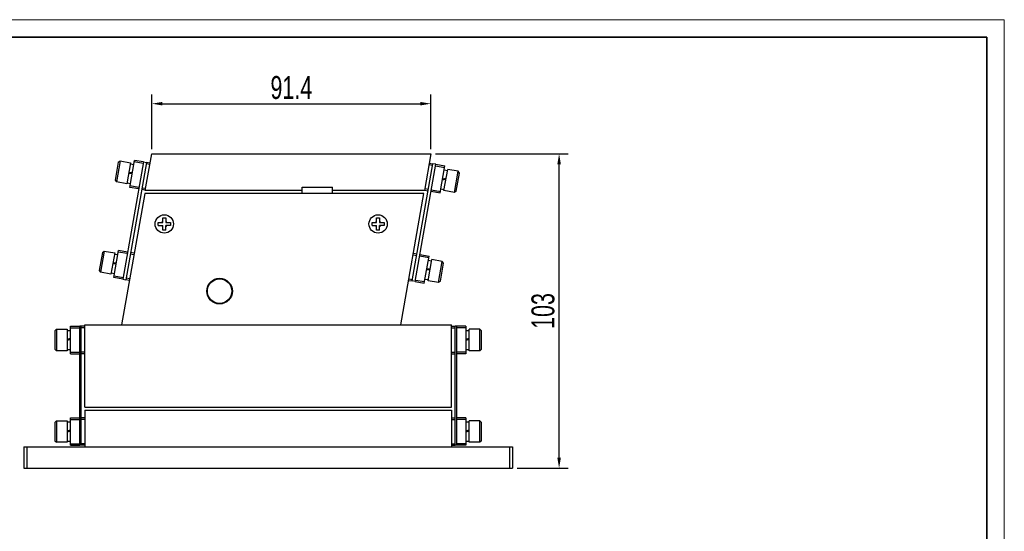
# Model space of a CAD drawing. Header units: millimetres. Extents: x 15976 to 16460, y 4433 to 4775.
# Tile 4 of 4: x 16137 to 16460, y 4607 to 4775. Entities that reach past the tile are written whole.
import ezdxf

# ---------------------------------------------------------------- set-up
doc = ezdxf.new("R2010")
doc.units = ezdxf.units.MM
for name, color, linetype, lineweight in [('尺寸线', 5, 'Continuous', 18), ('粗实线', 3, 'Continuous', 35), ('细实线', 170, 'Continuous', 15)]:
    doc.layers.add(name, color=color, linetype=linetype, lineweight=lineweight)
doc.styles.get("Standard").update_dxf_attribs({"font": 'txt', "width": 0.7})
doc.dimstyles.new('2.5', dxfattribs={"dimtxt": 7.5, "dimasz": 3.5, "dimexe": 3, "dimexo": 1.5, "dimgap": 1.5, "dimtad": 1, "dimtoh": 1, "dimdec": 1, "dimzin": 9, "dimdsep": 46, "dimtxsty": 'Standard', "dimcen": 7.5, "dimadec": 0, "dimazin": 2, "dimtm": 1e-09, "dimtfac": 0.8, "dimtdec": 1, "dimtmove": 0, "dimatfit": 3, "dimfxl": 0.6, "dimarcsym": 0})

# ---------------------------------------------------------------- blocks, each defined once
blk = doc.blocks.new('*D55')
at = {"layer": 'Defpoints', "color": 0}
for p in [(16271.98, 4747.49), (16180.59, 4731.1), (16271.98, 4731.1)]:
    blk.add_point(p, dxfattribs=at)
at = {"layer": '尺寸线', "color": 0, "lineweight": -2}
for p, q in [((16180.59, 4732.6), (16180.59, 4750.49)), ((16271.98, 4732.6), (16271.98, 4750.49)), ((16184.09, 4747.49), (16268.48, 4747.49))]:
    blk.add_line(p, q, dxfattribs=at)
at = {"layer": '尺寸线', "color": 0}
for points in [[(16184.09, 4748.07), (16184.09, 4746.9), (16180.59, 4747.49)], [(16268.48, 4748.07), (16268.48, 4746.9), (16271.98, 4747.49)]]:
    blk.add_solid(points, dxfattribs=at)
at = {"layer": '尺寸线', "color": 0, "insert": (16226.28, 4752.74), "char_height": 7.5, "attachment_point": 5}
blk.add_mtext('91.4', dxfattribs=at)
blk = doc.blocks.new('*D56')
at = {"layer": 'Defpoints', "color": 0}
for p in [(16271.98, 4731.1), (16313.93, 4731.1), (16298.71, 4628.1)]:
    blk.add_point(p, dxfattribs=at)
at = {"layer": '尺寸线', "color": 0, "lineweight": -2}
for p, q in [((16273.48, 4731.1), (16316.93, 4731.1)), ((16313.93, 4631.6), (16313.93, 4727.6)), ((16300.21, 4628.1), (16316.93, 4628.1))]:
    blk.add_line(p, q, dxfattribs=at)
at = {"layer": '尺寸线', "color": 0}
for points in [[(16313.35, 4727.6), (16314.52, 4727.6), (16313.93, 4731.1)], [(16313.35, 4631.6), (16314.52, 4631.6), (16313.93, 4628.1)]]:
    blk.add_solid(points, dxfattribs=at)
at = {"layer": '尺寸线', "color": 0, "insert": (16308.68, 4679.6), "char_height": 7.5, "attachment_point": 5, "rotation": 90}
blk.add_mtext('103', dxfattribs=at)

msp = doc.modelspace()

# ---------------------------------------------------------------- linework, layer by layer
at = {"color": 7, "linetype": 'Continuous'}
for p, q in [((16169.64, 4728.34), (16168.6, 4722.43)), ((16170.22, 4728.75), (16169.01, 4721.86)), ((16169.64, 4728.34), (16170.22, 4728.75)), ((16170.22, 4728.75), (16173.67, 4728.14)), ((16177.88, 4728.41), (16171.11, 4690.01)), ((16178.87, 4728.24), (16172.09, 4689.83)), ((16173.36, 4720.07), (16174.93, 4728.93)), ((16177.79, 4727.92), (16174.84, 4728.44)), ((16177.88, 4728.41), (16174.93, 4728.93)), ((16177.88, 4728.41), (16178.87, 4728.24)), ((16178.47, 4719.1), (16180.59, 4731.1)), ((16180.05, 4728.03), (16178.87, 4728.24)), ((16180.59, 4731.1), (16271.98, 4731.1)), ((16271.98, 4731.1), (16269.86, 4719.1)), ((16173.67, 4728.14), (16172.45, 4721.25)), ((16173.1, 4724.91), (16174.25, 4725.07)), ((16173.61, 4727.8), (16174.69, 4727.61)), ((16179.96, 4727.54), (16178.78, 4727.75)), ((16265.85, 4689.42), (16272.62, 4727.82)), ((16266.83, 4689.24), (16273.6, 4727.65)), ((16271.35, 4727.54), (16272.53, 4727.33)), ((16271.44, 4728.03), (16272.62, 4727.82)), ((16273.6, 4727.65), (16272.62, 4727.82)), ((16273.52, 4727.16), (16276.47, 4726.64)), ((16273.6, 4727.65), (16276.56, 4727.13)), ((16274.99, 4718.27), (16276.56, 4727.13)), ((16276.25, 4719.06), (16277.47, 4725.95)), ((16276.32, 4725.8), (16277.41, 4725.61)), ((16280.91, 4725.35), (16277.47, 4725.95)), ((16279.7, 4718.45), (16280.91, 4725.35)), ((16281.32, 4724.77), (16280.91, 4725.35)), ((16168.6, 4722.43), (16169.01, 4721.86)), ((16172.45, 4721.25), (16169.01, 4721.86)), ((16174.17, 4724.64), (16173.02, 4724.48)), ((16173.23, 4724.51), (16173.31, 4724.94)), ((16276.88, 4722.64), (16275.74, 4722.48)), ((16275.81, 4722.91), (16276.96, 4723.08)), ((16276.75, 4723.05), (16276.67, 4722.61)), ((16280.28, 4718.86), (16281.32, 4724.77)), ((16172.51, 4721.59), (16173.6, 4721.4)), ((16176.32, 4719.55), (16173.36, 4720.07)), ((16176.4, 4720.04), (16173.45, 4720.56)), ((16178.48, 4719.17), (16177.3, 4719.38)), ((16178.57, 4719.66), (16177.39, 4719.87)), ((16229.79, 4719.1), (16178.47, 4719.1)), ((16229.79, 4718.1), (16229.79, 4720.1)), ((16229.79, 4720.1), (16239.79, 4720.1)), ((16239.79, 4718.1), (16239.79, 4720.1)), ((16269.86, 4719.1), (16239.79, 4719.1)), ((16269.87, 4719.17), (16271.05, 4718.96)), ((16269.96, 4719.66), (16271.14, 4719.45)), ((16272.04, 4718.79), (16274.99, 4718.27)), ((16272.13, 4719.28), (16275.08, 4718.76)), ((16275.23, 4719.6), (16276.31, 4719.4)), ((16279.7, 4718.45), (16276.25, 4719.06)), ((16280.28, 4718.86), (16279.7, 4718.45)), ((16178.3, 4718.1), (16170.71, 4675.1)), ((16269.68, 4718.1), (16178.3, 4718.1)), ((16262.1, 4675.1), (16269.68, 4718.1)), ((16184.19, 4708.6), (16184.19, 4710.1)), ((16184.19, 4710.1), (16185.19, 4710.1)), ((16185.19, 4710.1), (16185.19, 4708.6)), ((16254.19, 4710.1), (16255.19, 4710.1)), ((16254.19, 4708.6), (16254.19, 4710.1)), ((16255.19, 4710.1), (16255.19, 4708.6)), ((16182.69, 4707.6), (16182.69, 4708.6)), ((16182.69, 4708.6), (16184.19, 4708.6)), ((16182.69, 4707.6), (16184.19, 4707.6)), ((16184.19, 4706.1), (16184.19, 4707.6)), ((16185.19, 4706.1), (16184.19, 4706.1)), ((16185.19, 4708.6), (16186.69, 4708.6)), ((16185.19, 4706.1), (16185.19, 4707.6)), ((16186.69, 4707.6), (16185.19, 4707.6)), ((16186.69, 4708.6), (16186.69, 4707.6)), ((16252.69, 4708.6), (16254.19, 4708.6)), ((16252.69, 4707.6), (16252.69, 4708.6)), ((16252.69, 4707.6), (16254.19, 4707.6)), ((16254.19, 4706.1), (16254.19, 4707.6)), ((16255.19, 4706.1), (16254.19, 4706.1)), ((16255.19, 4708.6), (16256.69, 4708.6)), ((16256.69, 4707.6), (16255.19, 4707.6)), ((16255.19, 4706.1), (16255.19, 4707.6)), ((16256.69, 4708.6), (16256.69, 4707.6)), ((16165.01, 4699.2), (16163.8, 4692.31)), ((16164.43, 4698.8), (16165.01, 4699.2)), ((16165.01, 4699.2), (16168.46, 4698.6)), ((16168.15, 4690.53), (16169.72, 4699.39)), ((16172.67, 4698.87), (16169.72, 4699.39)), ((16164.43, 4698.8), (16163.39, 4692.89)), ((16168.46, 4698.6), (16167.24, 4691.7)), ((16168.4, 4698.25), (16169.48, 4698.06)), ((16172.58, 4698.38), (16169.63, 4698.9)), ((16174.75, 4698), (16173.57, 4698.2)), ((16174.84, 4698.49), (16173.66, 4698.7)), ((16266.14, 4698), (16267.32, 4697.79)), ((16266.23, 4698.49), (16267.41, 4698.28)), ((16268.31, 4697.61), (16271.26, 4697.09)), ((16268.39, 4698.11), (16271.35, 4697.58)), ((16269.78, 4688.72), (16271.35, 4697.58)), ((16271.04, 4689.52), (16272.26, 4696.41)), ((16271.11, 4696.26), (16272.2, 4696.06)), ((16275.7, 4695.8), (16272.26, 4696.41)), ((16163.39, 4692.89), (16163.8, 4692.31)), ((16168.96, 4695.09), (16167.81, 4694.93)), ((16167.89, 4695.37), (16169.04, 4695.53)), ((16168.02, 4694.96), (16168.1, 4695.4)), ((16271.67, 4693.1), (16270.53, 4692.94)), ((16270.6, 4693.37), (16271.75, 4693.53)), ((16271.54, 4693.5), (16271.46, 4693.07)), ((16274.49, 4688.91), (16275.7, 4695.8)), ((16275.07, 4689.31), (16276.11, 4695.22)), ((16276.11, 4695.22), (16275.7, 4695.8)), ((16167.24, 4691.7), (16163.8, 4692.31)), ((16167.31, 4692.05), (16168.39, 4691.86)), ((16171.11, 4690.01), (16168.15, 4690.53)), ((16171.2, 4690.5), (16168.24, 4691.02)), ((16171.11, 4690.01), (16172.09, 4689.83)), ((16173.28, 4689.62), (16172.09, 4689.83)), ((16173.36, 4690.12), (16172.18, 4690.33)), ((16264.66, 4689.62), (16265.85, 4689.42)), ((16264.75, 4690.12), (16265.93, 4689.91)), ((16266.92, 4689.73), (16269.87, 4689.21)), ((16270.02, 4690.05), (16271.1, 4689.86)), ((16266.83, 4689.24), (16265.85, 4689.42)), ((16266.83, 4689.24), (16269.78, 4688.72)), ((16274.49, 4688.91), (16271.04, 4689.52)), ((16275.07, 4689.31), (16274.49, 4688.91)), ((16148.91, 4673.1), (16149.41, 4673.6)), ((16149.41, 4673.6), (16149.41, 4666.6)), ((16149.41, 4673.6), (16152.91, 4673.6)), ((16152.91, 4673.6), (16152.91, 4666.6)), ((16154.01, 4665.6), (16154.01, 4674.6)), ((16154.01, 4674.6), (16157.01, 4674.6)), ((16154.01, 4674.1), (16157.01, 4674.1)), ((16157.01, 4635.6), (16157.01, 4674.6)), ((16157.51, 4674.6), (16157.01, 4674.6)), ((16157.51, 4635.6), (16157.51, 4674.6)), ((16158.71, 4674.6), (16157.51, 4674.6)), ((16158.71, 4674.1), (16157.51, 4674.1)), ((16158.71, 4648.1), (16158.71, 4675.1)), ((16158.71, 4675.1), (16278.71, 4675.1)), ((16278.71, 4648.1), (16278.71, 4675.1)), ((16278.71, 4674.6), (16279.91, 4674.6)), ((16278.71, 4674.1), (16279.91, 4674.1)), ((16280.41, 4674.6), (16279.91, 4674.6)), ((16279.91, 4635.6), (16279.91, 4674.6)), ((16283.41, 4674.6), (16280.41, 4674.6)), ((16280.41, 4635.6), (16280.41, 4674.6)), ((16283.41, 4674.1), (16280.41, 4674.1)), ((16283.41, 4674.6), (16283.41, 4665.6)), ((16288.01, 4673.6), (16284.51, 4673.6)), ((16284.51, 4666.6), (16284.51, 4673.6)), ((16288.51, 4673.1), (16288.01, 4673.6)), ((16288.01, 4666.6), (16288.01, 4673.6)), ((16148.91, 4673.1), (16148.91, 4667.1)), ((16152.91, 4673.25), (16154.01, 4673.25)), ((16152.91, 4670.32), (16154.01, 4670.68)), ((16154.01, 4670.24), (16152.91, 4669.88)), ((16153.11, 4669.95), (16153.11, 4670.39)), ((16283.41, 4673.25), (16284.51, 4673.25)), ((16283.41, 4670.32), (16284.51, 4670.68)), ((16284.51, 4670.24), (16283.41, 4669.88)), ((16284.31, 4670.61), (16284.31, 4670.17)), ((16288.51, 4667.1), (16288.51, 4673.1)), ((16148.91, 4667.1), (16149.41, 4666.6)), ((16288.51, 4667.1), (16288.01, 4666.6)), ((16152.91, 4666.6), (16149.41, 4666.6)), ((16152.91, 4666.95), (16154.01, 4666.95)), ((16154.01, 4666.1), (16157.01, 4666.1)), ((16154.01, 4665.6), (16157.01, 4665.6)), ((16158.71, 4666.1), (16157.51, 4666.1)), ((16158.71, 4665.6), (16157.51, 4665.6)), ((16278.71, 4666.1), (16279.91, 4666.1)), ((16278.71, 4665.6), (16279.91, 4665.6)), ((16283.41, 4666.1), (16280.41, 4666.1)), ((16283.41, 4665.6), (16280.41, 4665.6)), ((16283.41, 4666.95), (16284.51, 4666.95)), ((16288.01, 4666.6), (16284.51, 4666.6)), ((16158.71, 4648.1), (16278.71, 4648.1)), ((16154.01, 4635.6), (16154.01, 4644.6)), ((16154.01, 4644.6), (16157.01, 4644.6)), ((16158.71, 4644.6), (16157.51, 4644.6)), ((16158.71, 4647.1), (16158.71, 4635.1)), ((16158.71, 4647.1), (16278.71, 4647.1)), ((16278.71, 4647.1), (16278.71, 4635.1)), ((16278.71, 4644.6), (16279.91, 4644.6)), ((16283.41, 4644.6), (16280.41, 4644.6)), ((16283.41, 4644.6), (16283.41, 4635.6)), ((16148.91, 4643.1), (16149.41, 4643.6)), ((16148.91, 4643.1), (16148.91, 4637.1)), ((16149.41, 4643.6), (16149.41, 4636.6)), ((16149.41, 4643.6), (16152.91, 4643.6)), ((16152.91, 4643.6), (16152.91, 4636.6)), ((16152.91, 4643.25), (16154.01, 4643.25)), ((16154.01, 4644.1), (16157.01, 4644.1)), ((16158.71, 4644.1), (16157.51, 4644.1)), ((16278.71, 4644.1), (16279.91, 4644.1)), ((16283.41, 4644.1), (16280.41, 4644.1)), ((16283.41, 4643.25), (16284.51, 4643.25)), ((16288.01, 4643.6), (16284.51, 4643.6)), ((16284.51, 4636.6), (16284.51, 4643.6)), ((16288.51, 4643.1), (16288.01, 4643.6)), ((16288.01, 4636.6), (16288.01, 4643.6)), ((16288.51, 4637.1), (16288.51, 4643.1)), ((16152.91, 4640.32), (16154.01, 4640.68)), ((16154.01, 4640.24), (16152.91, 4639.88)), ((16153.11, 4639.95), (16153.11, 4640.39)), ((16283.41, 4640.32), (16284.51, 4640.68)), ((16284.51, 4640.24), (16283.41, 4639.88)), ((16284.31, 4640.61), (16284.31, 4640.17)), ((16138.71, 4635.1), (16138.71, 4628.1)), ((16138.71, 4635.1), (16298.71, 4635.1)), ((16139.71, 4635.1), (16139.71, 4628.1)), ((16148.91, 4637.1), (16149.41, 4636.6)), ((16152.91, 4636.6), (16149.41, 4636.6)), ((16152.91, 4636.95), (16154.01, 4636.95)), ((16154.01, 4636.1), (16157.01, 4636.1)), ((16154.01, 4635.6), (16157.01, 4635.6)), ((16157.51, 4635.6), (16157.01, 4635.6)), ((16158.71, 4636.1), (16157.51, 4636.1)), ((16158.71, 4635.6), (16157.51, 4635.6)), ((16278.71, 4636.1), (16279.91, 4636.1)), ((16278.71, 4635.6), (16279.91, 4635.6)), ((16280.41, 4635.6), (16279.91, 4635.6)), ((16283.41, 4636.1), (16280.41, 4636.1)), ((16283.41, 4635.6), (16280.41, 4635.6)), ((16283.41, 4636.95), (16284.51, 4636.95)), ((16288.01, 4636.6), (16284.51, 4636.6)), ((16288.51, 4637.1), (16288.01, 4636.6)), ((16297.71, 4635.1), (16297.71, 4628.1)), ((16298.71, 4635.1), (16298.71, 4628.1)), ((16138.71, 4628.1), (16298.71, 4628.1))]:
    msp.add_line(p, q, dxfattribs=at)
for centre, radius in [((16184.69, 4708.1), 3), ((16254.69, 4708.1), 3), ((16202.79, 4686.1), 4.2), ((16202.79, 4686.1), 4)]:
    msp.add_circle(centre, radius, dxfattribs=at)
for centre, start, end in [((16184.69, 4708.1), 120, 150), ((16184.69, 4708.1), 30, 60), ((16254.69, 4708.1), 120, 150), ((16254.69, 4708.1), 30, 60), ((16184.69, 4708.1), 210, 240), ((16184.69, 4708.1), 300, 330), ((16254.69, 4708.1), 210, 240), ((16254.69, 4708.1), 300, 330)]:
    msp.add_arc(centre, 1, start, end, dxfattribs=at)
at = {"layer": '粗实线'}
for p, q in [((16453.9, 4769.24), (16004.62, 4769.24)), ((16453.9, 4438.62), (16453.9, 4769.24))]:
    msp.add_line(p, q, dxfattribs=at)
at = {"layer": '细实线'}
for p, q in [((16459.66, 4775), (15975.82, 4775)), ((16459.66, 4432.86), (16459.66, 4775))]:
    msp.add_line(p, q, dxfattribs=at)

# ---------------------------------------------------------------- dimensions: what is measured, and where the dimension line sits
at = {"layer": '尺寸线'}
dim = msp.add_linear_dim(base=(16271.98, 4747.49), p1=(16180.59, 4731.1), p2=(16271.98, 4731.1), dimstyle='2.5', dxfattribs=at)
dim.commit()
dim.dimension.update_dxf_attribs({"geometry": '*D55', "text_midpoint": (16226.28, 4752.74)})
dim = msp.add_linear_dim(base=(16313.93, 4731.1), p1=(16298.71, 4628.1), p2=(16271.98, 4731.1), angle=90, dimstyle='2.5', dxfattribs=at)
dim.commit()
dim.dimension.update_dxf_attribs({"geometry": '*D56', "text_midpoint": (16308.68, 4679.6)})

doc.saveas('drawing.dxf')
